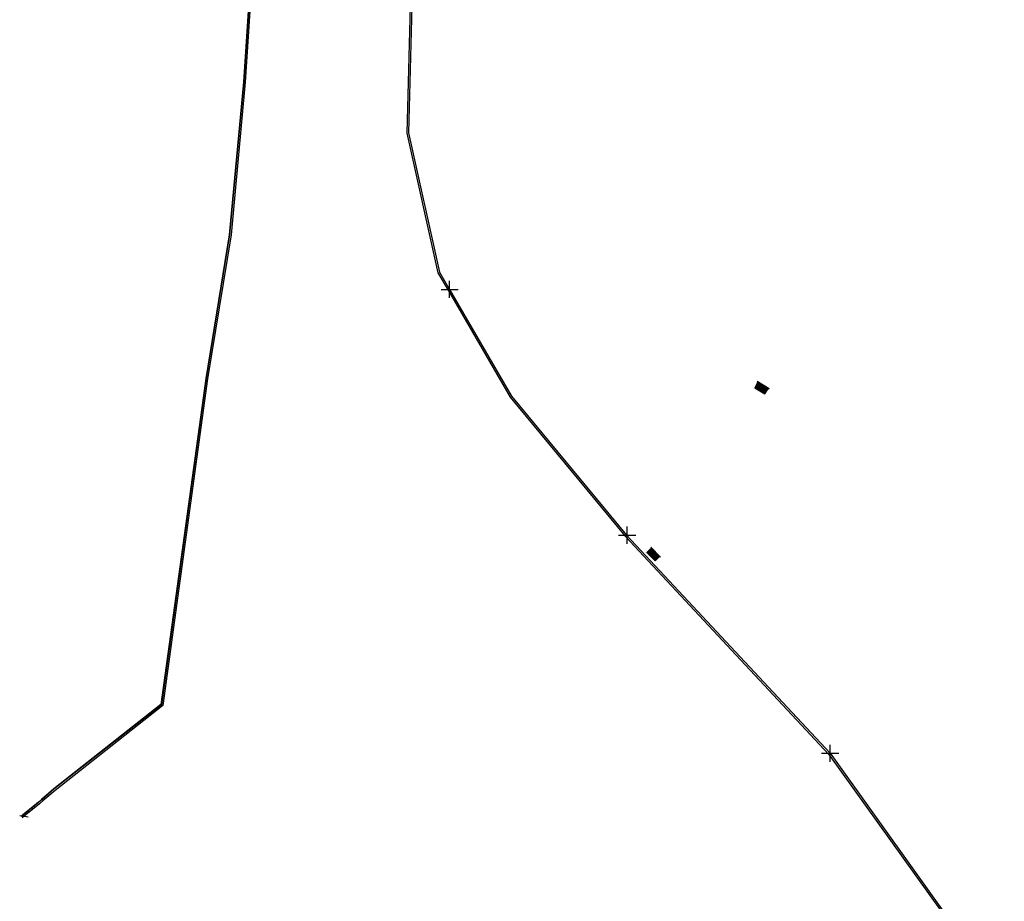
# Model space of a CAD drawing. Header units: metres. Extents: x 119037 to 119173, y 1199824 to 1200250.
# Tile 2 of 4: x 119037 to 119152, y 1200037 to 1200140. Entities that reach past the tile are written whole.
import ezdxf

# ---------------------------------------------------------------- set-up
doc = ezdxf.new("R2010")
doc.units = ezdxf.units.M
doc.header["$PDMODE"] = 2
doc.header["$PDSIZE"] = 1
for name, color, linetype in [('3D_EL-skap', 253, 'Continuous'), ('3D_Trekkekum_TK2', 253, 'Continuous'), ('S_skap_automasjon', 10, 'Continuous'), ('S_Stålfundament', 10, 'Continuous'), ('S_Trekkekum_TK2', 10, 'Continuous'), ('S_Trekkerør 110mm', 7, 'Continuous'), ('S_Trekkerør 40mm', 7, 'Continuous')]:
    doc.layers.add(name, color=color, linetype=linetype)
doc.layers.add('3D_Stålfundament', color=7, linetype='Continuous', true_color=0x27352a)

# ---------------------------------------------------------------- blocks, each defined once
blk = doc.blocks.new('43290--2')
at = {"layer": '3D_Trekkekum_TK2'}
for p, q in [((-0.45, 0.81), (-0.45, 0.81, -0.6)), ((0.45, 0.81), (0.45, -0.81))]:
    blk.add_line(p, q, dxfattribs=at)
at = {"layer": '3D_Trekkekum_TK2', "color": 17, "linetype": 'Continuous', "elevation": -0.02}
for points in [[(-0.32, 0), (0.34, 0), (0.34, 0.69), (-0.32, 0.69)], [(-0.32, -0.69), (0.34, -0.69), (0.34, 0), (-0.32, 0)], [(-0.31, 0.01), (0.33, 0.01), (0.33, 0.67), (-0.31, 0.67)], [(-0.31, -0.67), (0.33, -0.67), (0.33, -0.01), (-0.31, -0.01)]]:
    blk.add_lwpolyline(points, close=True, dxfattribs=at)
for points in [[(-0.23, 0.66), (-0.23, 0.63, -0.174393), (-0.26, 0.63, 0.174393), (-0.3, 0.63), (-0.3, 0.66, -0.174393), (-0.26, 0.66, 0.174393)], [(-0.3, 0.62), (-0.3, 0.59, -0.174393), (-0.27, 0.59), (-0.27, 0.62, 0.174393)], [(-0.23, 0.58), (-0.23, 0.56, -0.174393), (-0.26, 0.56, 0.174393), (-0.3, 0.56), (-0.3, 0.58, -0.174393), (-0.26, 0.58, 0.174393)], [(-0.3, 0.55), (-0.3, 0.52, -0.174393), (-0.27, 0.52), (-0.27, 0.55, 0.174393)], [(-0.23, 0.51), (-0.23, 0.48, -0.174393), (-0.26, 0.48, 0.174393), (-0.3, 0.48), (-0.3, 0.51, -0.174393), (-0.26, 0.51, 0.174393)], [(-0.3, 0.47), (-0.3, 0.44, -0.174393), (-0.27, 0.44), (-0.27, 0.47, 0.174393)], [(-0.23, 0.43), (-0.23, 0.4, -0.174393), (-0.26, 0.4, 0.174393), (-0.3, 0.4), (-0.3, 0.43, -0.174393), (-0.26, 0.43, 0.174393)], [(-0.3, 0.39), (-0.3, 0.37, -0.174393), (-0.27, 0.37), (-0.27, 0.39, 0.174393)], [(-0.23, 0.36), (-0.23, 0.33, -0.174393), (-0.26, 0.33, 0.174393), (-0.3, 0.33), (-0.3, 0.36, -0.174393), (-0.26, 0.36, 0.174393)], [(-0.3, 0.32), (-0.3, 0.29, -0.174393), (-0.27, 0.29), (-0.27, 0.32, 0.174393)], [(-0.23, 0.28), (-0.23, 0.25, -0.174393), (-0.26, 0.25, 0.174393), (-0.3, 0.25), (-0.3, 0.28, -0.174393), (-0.26, 0.28, 0.174393)], [(-0.3, 0.24), (-0.3, 0.21, -0.174393), (-0.27, 0.21), (-0.27, 0.24, 0.174393)], [(-0.23, 0.2), (-0.23, 0.18, -0.174393), (-0.26, 0.18, 0.174393), (-0.3, 0.18), (-0.3, 0.2, -0.174393), (-0.26, 0.2, 0.174393)], [(-0.3, 0.17), (-0.3, 0.14, -0.174393), (-0.27, 0.14), (-0.27, 0.17, 0.174393)], [(-0.23, 0.13), (-0.23, 0.1, -0.174393), (-0.26, 0.1, 0.174393), (-0.3, 0.1), (-0.3, 0.13, -0.174393), (-0.26, 0.13, 0.174393)], [(-0.3, 0.09), (-0.3, 0.06, -0.174393), (-0.27, 0.06), (-0.27, 0.09, 0.174393)], [(-0.23, 0.05), (-0.23, 0.02, -0.174393), (-0.26, 0.02, 0.174393), (-0.3, 0.02), (-0.3, 0.05, -0.174393), (-0.26, 0.05, 0.174393)], [(-0.19, 0.59), (-0.19, 0.62, 0.174393), (-0.22, 0.62, -0.174393), (-0.26, 0.62), (-0.26, 0.59, 0.174393), (-0.22, 0.59, -0.174393)], [(-0.19, 0.52), (-0.19, 0.55, 0.174393), (-0.22, 0.55, -0.174393), (-0.26, 0.55), (-0.26, 0.52, 0.174393), (-0.22, 0.52, -0.174393)], [(-0.19, 0.44), (-0.19, 0.47, 0.174393), (-0.22, 0.47, -0.174393), (-0.26, 0.47), (-0.26, 0.44, 0.174393), (-0.22, 0.44, -0.174393)], [(-0.19, 0.37), (-0.19, 0.39, 0.174393), (-0.22, 0.39, -0.174393), (-0.26, 0.39), (-0.26, 0.37, 0.174393), (-0.22, 0.37, -0.174393)], [(-0.19, 0.29), (-0.19, 0.32, 0.174393), (-0.22, 0.32, -0.174393), (-0.26, 0.32), (-0.26, 0.29, 0.174393), (-0.22, 0.29, -0.174393)], [(-0.19, 0.21), (-0.19, 0.24, 0.174393), (-0.22, 0.24, -0.174393), (-0.26, 0.24), (-0.26, 0.21, 0.174393), (-0.22, 0.21, -0.174393)], [(-0.19, 0.14), (-0.19, 0.17, 0.174393), (-0.22, 0.17, -0.174393), (-0.26, 0.17), (-0.26, 0.14, 0.174393), (-0.22, 0.14, -0.174393)], [(-0.19, 0.06), (-0.19, 0.09, 0.174393), (-0.22, 0.09, -0.174393), (-0.26, 0.09), (-0.26, 0.06, 0.174393), (-0.22, 0.06, -0.174393)], [(-0.15, 0.66), (-0.15, 0.63, -0.174393), (-0.18, 0.63, 0.174393), (-0.22, 0.63), (-0.22, 0.66, -0.174393), (-0.18, 0.66, 0.174393)], [(-0.15, 0.58), (-0.15, 0.56, -0.174393), (-0.18, 0.56, 0.174393), (-0.22, 0.56), (-0.22, 0.58, -0.174393), (-0.18, 0.58, 0.174393)], [(-0.15, 0.51), (-0.15, 0.48, -0.174393), (-0.18, 0.48, 0.174393), (-0.22, 0.48), (-0.22, 0.51, -0.174393), (-0.18, 0.51, 0.174393)], [(-0.15, 0.43), (-0.15, 0.4, -0.174393), (-0.18, 0.4, 0.174393), (-0.22, 0.4), (-0.22, 0.43, -0.174393), (-0.18, 0.43, 0.174393)], [(-0.15, 0.36), (-0.15, 0.33, -0.174393), (-0.18, 0.33, 0.174393), (-0.22, 0.33), (-0.22, 0.36, -0.174393), (-0.18, 0.36, 0.174393)], [(-0.15, 0.28), (-0.15, 0.25, -0.174393), (-0.18, 0.25, 0.174393), (-0.22, 0.25), (-0.22, 0.28, -0.174393), (-0.18, 0.28, 0.174393)], [(-0.15, 0.2), (-0.15, 0.18, -0.174393), (-0.18, 0.18, 0.174393), (-0.22, 0.18), (-0.22, 0.2, -0.174393), (-0.18, 0.2, 0.174393)], [(-0.15, 0.13), (-0.15, 0.1, -0.174393), (-0.18, 0.1, 0.174393), (-0.22, 0.1), (-0.22, 0.13, -0.174393), (-0.18, 0.13, 0.174393)], [(-0.15, 0.05), (-0.15, 0.02, -0.174393), (-0.18, 0.02, 0.174393), (-0.22, 0.02), (-0.22, 0.05, -0.174393), (-0.18, 0.05, 0.174393)], [(-0.11, 0.59), (-0.11, 0.62, 0.174393), (-0.15, 0.62, -0.174393), (-0.18, 0.62), (-0.18, 0.59, 0.174393), (-0.15, 0.59, -0.174393)], [(-0.11, 0.52), (-0.11, 0.55, 0.174393), (-0.15, 0.55, -0.174393), (-0.18, 0.55), (-0.18, 0.52, 0.174393), (-0.15, 0.52, -0.174393)], [(-0.11, 0.44), (-0.11, 0.47, 0.174393), (-0.15, 0.47, -0.174393), (-0.18, 0.47), (-0.18, 0.44, 0.174393), (-0.15, 0.44, -0.174393)], [(-0.11, 0.37), (-0.11, 0.39, 0.174393), (-0.15, 0.39, -0.174393), (-0.18, 0.39), (-0.18, 0.37, 0.174393), (-0.15, 0.37, -0.174393)], [(-0.11, 0.29), (-0.11, 0.32, 0.174393), (-0.15, 0.32, -0.174393), (-0.18, 0.32), (-0.18, 0.29, 0.174393), (-0.15, 0.29, -0.174393)], [(-0.11, 0.21), (-0.11, 0.24, 0.174393), (-0.15, 0.24, -0.174393), (-0.18, 0.24), (-0.18, 0.21, 0.174393), (-0.15, 0.21, -0.174393)], [(-0.11, 0.14), (-0.11, 0.17, 0.174393), (-0.15, 0.17, -0.174393), (-0.18, 0.17), (-0.18, 0.14, 0.174393), (-0.15, 0.14, -0.174393)], [(-0.11, 0.06), (-0.11, 0.09, 0.174393), (-0.15, 0.09, -0.174393), (-0.18, 0.09), (-0.18, 0.06, 0.174393), (-0.15, 0.06, -0.174393)], [(-0.07, 0.66), (-0.07, 0.63, -0.174393), (-0.11, 0.63, 0.174393), (-0.14, 0.63), (-0.14, 0.66, -0.174393), (-0.11, 0.66, 0.174393)], [(-0.07, 0.58), (-0.07, 0.56, -0.174393), (-0.11, 0.56, 0.174393), (-0.14, 0.56), (-0.14, 0.58, -0.174393), (-0.11, 0.58, 0.174393)], [(-0.07, 0.51), (-0.07, 0.48, -0.174393), (-0.11, 0.48, 0.174393), (-0.14, 0.48), (-0.14, 0.51, -0.174393), (-0.11, 0.51, 0.174393)], [(-0.07, 0.43), (-0.07, 0.4, -0.174393), (-0.11, 0.4, 0.174393), (-0.14, 0.4), (-0.14, 0.43, -0.174393), (-0.11, 0.43, 0.174393)], [(-0.07, 0.36), (-0.07, 0.33, -0.174393), (-0.11, 0.33, 0.174393), (-0.14, 0.33), (-0.14, 0.36, -0.174393), (-0.11, 0.36, 0.174393)], [(-0.07, 0.28), (-0.07, 0.25, -0.174393), (-0.11, 0.25, 0.174393), (-0.14, 0.25), (-0.14, 0.28, -0.174393), (-0.11, 0.28, 0.174393)], [(-0.07, 0.2), (-0.07, 0.18, -0.174393), (-0.11, 0.18, 0.174393), (-0.14, 0.18), (-0.14, 0.2, -0.174393), (-0.11, 0.2, 0.174393)], [(-0.07, 0.13), (-0.07, 0.1, -0.174393), (-0.11, 0.1, 0.174393), (-0.14, 0.1), (-0.14, 0.13, -0.174393), (-0.11, 0.13, 0.174393)], [(-0.07, 0.05), (-0.07, 0.02, -0.174393), (-0.11, 0.02, 0.174393), (-0.14, 0.02), (-0.14, 0.05, -0.174393), (-0.11, 0.05, 0.174393)], [(-0.03, 0.59), (-0.03, 0.62, 0.174393), (-0.07, 0.62, -0.174393), (-0.1, 0.62), (-0.1, 0.59, 0.174393), (-0.07, 0.59, -0.174393)], [(-0.03, 0.52), (-0.03, 0.55, 0.174393), (-0.07, 0.55, -0.174393), (-0.1, 0.55), (-0.1, 0.52, 0.174393), (-0.07, 0.52, -0.174393)], [(-0.03, 0.44), (-0.03, 0.47, 0.174393), (-0.07, 0.47, -0.174393), (-0.1, 0.47), (-0.1, 0.44, 0.174393), (-0.07, 0.44, -0.174393)], [(-0.03, 0.37), (-0.03, 0.39, 0.174393), (-0.07, 0.39, -0.174393), (-0.1, 0.39), (-0.1, 0.37, 0.174393), (-0.07, 0.37, -0.174393)], [(-0.03, 0.29), (-0.03, 0.32, 0.174393), (-0.07, 0.32, -0.174393), (-0.1, 0.32), (-0.1, 0.29, 0.174393), (-0.07, 0.29, -0.174393)], [(-0.03, 0.21), (-0.03, 0.24, 0.174393), (-0.07, 0.24, -0.174393), (-0.1, 0.24), (-0.1, 0.21, 0.174393), (-0.07, 0.21, -0.174393)], [(-0.03, 0.14), (-0.03, 0.17, 0.174393), (-0.07, 0.17, -0.174393), (-0.1, 0.17), (-0.1, 0.14, 0.174393), (-0.07, 0.14, -0.174393)], [(-0.03, 0.06), (-0.03, 0.09, 0.174393), (-0.07, 0.09, -0.174393), (-0.1, 0.09), (-0.1, 0.06, 0.174393), (-0.07, 0.06, -0.174393)], [(0.01, 0.66), (0.01, 0.63, -0.174393), (-0.03, 0.63, 0.174393), (-0.06, 0.63), (-0.06, 0.66, -0.174393), (-0.03, 0.66, 0.174393)], [(0.01, 0.58), (0.01, 0.56, -0.174393), (-0.03, 0.56, 0.174393), (-0.06, 0.56), (-0.06, 0.58, -0.174393), (-0.03, 0.58, 0.174393)], [(0.01, 0.51), (0.01, 0.48, -0.174393), (-0.03, 0.48, 0.174393), (-0.06, 0.48), (-0.06, 0.51, -0.174393), (-0.03, 0.51, 0.174393)], [(0.01, 0.43), (0.01, 0.4, -0.174393), (-0.03, 0.4, 0.174393), (-0.06, 0.4), (-0.06, 0.43, -0.174393), (-0.03, 0.43, 0.174393)], [(0.01, 0.36), (0.01, 0.33, -0.174393), (-0.03, 0.33, 0.174393), (-0.06, 0.33), (-0.06, 0.36, -0.174393), (-0.03, 0.36, 0.174393)], [(0.01, 0.28), (0.01, 0.25, -0.174393), (-0.03, 0.25, 0.174393), (-0.06, 0.25), (-0.06, 0.28, -0.174393), (-0.03, 0.28, 0.174393)], [(0.01, 0.2), (0.01, 0.18, -0.174393), (-0.03, 0.18, 0.174393), (-0.06, 0.18), (-0.06, 0.2, -0.174393), (-0.03, 0.2, 0.174393)], [(0.01, 0.13), (0.01, 0.1, -0.174393), (-0.03, 0.1, 0.174393), (-0.06, 0.1), (-0.06, 0.13, -0.174393), (-0.03, 0.13, 0.174393)], [(0.01, 0.05), (0.01, 0.02, -0.174393), (-0.03, 0.02, 0.174393), (-0.06, 0.02), (-0.06, 0.05, -0.174393), (-0.03, 0.05, 0.174393)], [(0.04, 0.59), (0.04, 0.62, 0.174393), (0.01, 0.62, -0.174393), (-0.03, 0.62), (-0.03, 0.59, 0.174393), (0.01, 0.59, -0.174393)], [(0.04, 0.52), (0.04, 0.55, 0.174393), (0.01, 0.55, -0.174393), (-0.03, 0.55), (-0.03, 0.52, 0.174393), (0.01, 0.52, -0.174393)], [(0.04, 0.44), (0.04, 0.47, 0.174393), (0.01, 0.47, -0.174393), (-0.03, 0.47), (-0.03, 0.44, 0.174393), (0.01, 0.44, -0.174393)], [(0.04, 0.37), (0.04, 0.39, 0.174393), (0.01, 0.39, -0.174393), (-0.03, 0.39), (-0.03, 0.37, 0.174393), (0.01, 0.37, -0.174393)], [(0.04, 0.29), (0.04, 0.32, 0.174393), (0.01, 0.32, -0.174393), (-0.03, 0.32), (-0.03, 0.29, 0.174393), (0.01, 0.29, -0.174393)], [(0.04, 0.21), (0.04, 0.24, 0.174393), (0.01, 0.24, -0.174393), (-0.03, 0.24), (-0.03, 0.21, 0.174393), (0.01, 0.21, -0.174393)], [(0.04, 0.14), (0.04, 0.17, 0.174393), (0.01, 0.17, -0.174393), (-0.03, 0.17), (-0.03, 0.14, 0.174393), (0.01, 0.14, -0.174393)], [(0.04, 0.06), (0.04, 0.09, 0.174393), (0.01, 0.09, -0.174393), (-0.03, 0.09), (-0.03, 0.06, 0.174393), (0.01, 0.06, -0.174393)], [(0.08, 0.66), (0.08, 0.63, -0.174393), (0.05, 0.63, 0.174393), (0.01, 0.63), (0.01, 0.66, -0.174393), (0.05, 0.66, 0.174393)], [(0.08, 0.58), (0.08, 0.56, -0.174393), (0.05, 0.56, 0.174393), (0.01, 0.56), (0.01, 0.58, -0.174393), (0.05, 0.58, 0.174393)], [(0.08, 0.51), (0.08, 0.48, -0.174393), (0.05, 0.48, 0.174393), (0.01, 0.48), (0.01, 0.51, -0.174393), (0.05, 0.51, 0.174393)], [(0.08, 0.43), (0.08, 0.4, -0.174393), (0.05, 0.4, 0.174393), (0.01, 0.4), (0.01, 0.43, -0.174393), (0.05, 0.43, 0.174393)], [(0.08, 0.36), (0.08, 0.33, -0.174393), (0.05, 0.33, 0.174393), (0.01, 0.33), (0.01, 0.36, -0.174393), (0.05, 0.36, 0.174393)], [(0.08, 0.28), (0.08, 0.25, -0.174393), (0.05, 0.25, 0.174393), (0.01, 0.25), (0.01, 0.28, -0.174393), (0.05, 0.28, 0.174393)], [(0.08, 0.2), (0.08, 0.18, -0.174393), (0.05, 0.18, 0.174393), (0.01, 0.18), (0.01, 0.2, -0.174393), (0.05, 0.2, 0.174393)], [(0.08, 0.13), (0.08, 0.1, -0.174393), (0.05, 0.1, 0.174393), (0.01, 0.1), (0.01, 0.13, -0.174393), (0.05, 0.13, 0.174393)], [(0.08, 0.05), (0.08, 0.02, -0.174393), (0.05, 0.02, 0.174393), (0.01, 0.02), (0.01, 0.05, -0.174393), (0.05, 0.05, 0.174393)], [(0.12, 0.59), (0.12, 0.62, 0.174393), (0.09, 0.62, -0.174393), (0.05, 0.62), (0.05, 0.59, 0.174393), (0.09, 0.59, -0.174393)], [(0.12, 0.52), (0.12, 0.55, 0.174393), (0.09, 0.55, -0.174393), (0.05, 0.55), (0.05, 0.52, 0.174393), (0.09, 0.52, -0.174393)], [(0.12, 0.44), (0.12, 0.47, 0.174393), (0.09, 0.47, -0.174393), (0.05, 0.47), (0.05, 0.44, 0.174393), (0.09, 0.44, -0.174393)], [(0.12, 0.37), (0.12, 0.39, 0.174393), (0.09, 0.39, -0.174393), (0.05, 0.39), (0.05, 0.37, 0.174393), (0.09, 0.37, -0.174393)], [(0.12, 0.29), (0.12, 0.32, 0.174393), (0.09, 0.32, -0.174393), (0.05, 0.32), (0.05, 0.29, 0.174393), (0.09, 0.29, -0.174393)], [(0.12, 0.21), (0.12, 0.24, 0.174393), (0.09, 0.24, -0.174393), (0.05, 0.24), (0.05, 0.21, 0.174393), (0.09, 0.21, -0.174393)], [(0.12, 0.14), (0.12, 0.17, 0.174393), (0.09, 0.17, -0.174393), (0.05, 0.17), (0.05, 0.14, 0.174393), (0.09, 0.14, -0.174393)], [(0.12, 0.06), (0.12, 0.09, 0.174393), (0.09, 0.09, -0.174393), (0.05, 0.09), (0.05, 0.06, 0.174393), (0.09, 0.06, -0.174393)], [(0.16, 0.66), (0.16, 0.63, -0.174393), (0.13, 0.63, 0.174393), (0.09, 0.63), (0.09, 0.66, -0.174393), (0.13, 0.66, 0.174393)], [(0.16, 0.58), (0.16, 0.56, -0.174393), (0.13, 0.56, 0.174393), (0.09, 0.56), (0.09, 0.58, -0.174393), (0.13, 0.58, 0.174393)], [(0.16, 0.51), (0.16, 0.48, -0.174393), (0.13, 0.48, 0.174393), (0.09, 0.48), (0.09, 0.51, -0.174393), (0.13, 0.51, 0.174393)], [(0.16, 0.43), (0.16, 0.4, -0.174393), (0.13, 0.4, 0.174393), (0.09, 0.4), (0.09, 0.43, -0.174393), (0.13, 0.43, 0.174393)], [(0.16, 0.36), (0.16, 0.33, -0.174393), (0.13, 0.33, 0.174393), (0.09, 0.33), (0.09, 0.36, -0.174393), (0.13, 0.36, 0.174393)], [(0.16, 0.28), (0.16, 0.25, -0.174393), (0.13, 0.25, 0.174393), (0.09, 0.25), (0.09, 0.28, -0.174393), (0.13, 0.28, 0.174393)], [(0.16, 0.2), (0.16, 0.18, -0.174393), (0.13, 0.18, 0.174393), (0.09, 0.18), (0.09, 0.2, -0.174393), (0.13, 0.2, 0.174393)], [(0.16, 0.13), (0.16, 0.1, -0.174393), (0.13, 0.1, 0.174393), (0.09, 0.1), (0.09, 0.13, -0.174393), (0.13, 0.13, 0.174393)], [(0.16, 0.05), (0.16, 0.02, -0.174393), (0.13, 0.02, 0.174393), (0.09, 0.02), (0.09, 0.05, -0.174393), (0.13, 0.05, 0.174393)], [(0.2, 0.59), (0.2, 0.62, 0.174393), (0.17, 0.62, -0.174393), (0.13, 0.62), (0.13, 0.59, 0.174393), (0.17, 0.59, -0.174393)], [(0.2, 0.52), (0.2, 0.55, 0.174393), (0.17, 0.55, -0.174393), (0.13, 0.55), (0.13, 0.52, 0.174393), (0.17, 0.52, -0.174393)], [(0.2, 0.44), (0.2, 0.47, 0.174393), (0.17, 0.47, -0.174393), (0.13, 0.47), (0.13, 0.44, 0.174393), (0.17, 0.44, -0.174393)], [(0.2, 0.37), (0.2, 0.39, 0.174393), (0.17, 0.39, -0.174393), (0.13, 0.39), (0.13, 0.37, 0.174393), (0.17, 0.37, -0.174393)], [(0.2, 0.29), (0.2, 0.32, 0.174393), (0.17, 0.32, -0.174393), (0.13, 0.32), (0.13, 0.29, 0.174393), (0.17, 0.29, -0.174393)], [(0.2, 0.21), (0.2, 0.24, 0.174393), (0.17, 0.24, -0.174393), (0.13, 0.24), (0.13, 0.21, 0.174393), (0.17, 0.21, -0.174393)], [(0.2, 0.14), (0.2, 0.17, 0.174393), (0.17, 0.17, -0.174393), (0.13, 0.17), (0.13, 0.14, 0.174393), (0.17, 0.14, -0.174393)], [(0.2, 0.06), (0.2, 0.09, 0.174393), (0.17, 0.09, -0.174393), (0.13, 0.09), (0.13, 0.06, 0.174393), (0.17, 0.06, -0.174393)], [(0.24, 0.66), (0.24, 0.63, -0.174393), (0.21, 0.63, 0.174393), (0.17, 0.63), (0.17, 0.66, -0.174393), (0.21, 0.66, 0.174393)], [(0.24, 0.58), (0.24, 0.56, -0.174393), (0.21, 0.56, 0.174393), (0.17, 0.56), (0.17, 0.58, -0.174393), (0.21, 0.58, 0.174393)], [(0.24, 0.51), (0.24, 0.48, -0.174393), (0.21, 0.48, 0.174393), (0.17, 0.48), (0.17, 0.51, -0.174393), (0.21, 0.51, 0.174393)], [(0.24, 0.43), (0.24, 0.4, -0.174393), (0.21, 0.4, 0.174393), (0.17, 0.4), (0.17, 0.43, -0.174393), (0.21, 0.43, 0.174393)], [(0.24, 0.36), (0.24, 0.33, -0.174393), (0.21, 0.33, 0.174393), (0.17, 0.33), (0.17, 0.36, -0.174393), (0.21, 0.36, 0.174393)], [(0.24, 0.28), (0.24, 0.25, -0.174393), (0.21, 0.25, 0.174393), (0.17, 0.25), (0.17, 0.28, -0.174393), (0.21, 0.28, 0.174393)], [(0.24, 0.2), (0.24, 0.18, -0.174393), (0.21, 0.18, 0.174393), (0.17, 0.18), (0.17, 0.2, -0.174393), (0.21, 0.2, 0.174393)], [(0.24, 0.13), (0.24, 0.1, -0.174393), (0.21, 0.1, 0.174393), (0.17, 0.1), (0.17, 0.13, -0.174393), (0.21, 0.13, 0.174393)], [(0.24, 0.05), (0.24, 0.02, -0.174393), (0.21, 0.02, 0.174393), (0.17, 0.02), (0.17, 0.05, -0.174393), (0.21, 0.05, 0.174393)], [(0.28, 0.59), (0.28, 0.62, 0.174393), (0.24, 0.62, -0.174393), (0.21, 0.62), (0.21, 0.59, 0.174393), (0.24, 0.59, -0.174393)], [(0.28, 0.52), (0.28, 0.55, 0.174393), (0.24, 0.55, -0.174393), (0.21, 0.55), (0.21, 0.52, 0.174393), (0.24, 0.52, -0.174393)], [(0.28, 0.44), (0.28, 0.47, 0.174393), (0.24, 0.47, -0.174393), (0.21, 0.47), (0.21, 0.44, 0.174393), (0.24, 0.44, -0.174393)], [(0.28, 0.37), (0.28, 0.39, 0.174393), (0.24, 0.39, -0.174393), (0.21, 0.39), (0.21, 0.37, 0.174393), (0.24, 0.37, -0.174393)], [(0.28, 0.29), (0.28, 0.32, 0.174393), (0.24, 0.32, -0.174393), (0.21, 0.32), (0.21, 0.29, 0.174393), (0.24, 0.29, -0.174393)], [(0.28, 0.21), (0.28, 0.24, 0.174393), (0.24, 0.24, -0.174393), (0.21, 0.24), (0.21, 0.21, 0.174393), (0.24, 0.21, -0.174393)], [(0.28, 0.14), (0.28, 0.17, 0.174393), (0.24, 0.17, -0.174393), (0.21, 0.17), (0.21, 0.14, 0.174393), (0.24, 0.14, -0.174393)], [(0.28, 0.06), (0.28, 0.09, 0.174393), (0.24, 0.09, -0.174393), (0.21, 0.09), (0.21, 0.06, 0.174393), (0.24, 0.06, -0.174393)], [(0.32, 0.66), (0.32, 0.63, -0.174393), (0.28, 0.63, 0.174393), (0.25, 0.63), (0.25, 0.66, -0.174393), (0.28, 0.66, 0.174393)], [(0.32, 0.58), (0.32, 0.56, -0.174393), (0.28, 0.56, 0.174393), (0.25, 0.56), (0.25, 0.58, -0.174393), (0.28, 0.58, 0.174393)], [(0.32, 0.51), (0.32, 0.48, -0.174393), (0.28, 0.48, 0.174393), (0.25, 0.48), (0.25, 0.51, -0.174393), (0.28, 0.51, 0.174393)], [(0.32, 0.43), (0.32, 0.4, -0.174393), (0.28, 0.4, 0.174393), (0.25, 0.4), (0.25, 0.43, -0.174393), (0.28, 0.43, 0.174393)], [(0.32, 0.36), (0.32, 0.33, -0.174393), (0.28, 0.33, 0.174393), (0.25, 0.33), (0.25, 0.36, -0.174393), (0.28, 0.36, 0.174393)], [(0.32, 0.28), (0.32, 0.25, -0.174393), (0.28, 0.25, 0.174393), (0.25, 0.25), (0.25, 0.28, -0.174393), (0.28, 0.28, 0.174393)], [(0.32, 0.2), (0.32, 0.18, -0.174393), (0.28, 0.18, 0.174393), (0.25, 0.18), (0.25, 0.2, -0.174393), (0.28, 0.2, 0.174393)], [(0.32, 0.13), (0.32, 0.1, -0.174393), (0.28, 0.1, 0.174393), (0.25, 0.1), (0.25, 0.13, -0.174393), (0.28, 0.13, 0.174393)], [(0.32, 0.05), (0.32, 0.02, -0.174393), (0.28, 0.02, 0.174393), (0.25, 0.02), (0.25, 0.05, -0.174393), (0.28, 0.05, 0.174393)], [(0.29, 0.62), (0.29, 0.59, 0.174393), (0.32, 0.59), (0.32, 0.62, -0.174393)], [(0.29, 0.55), (0.29, 0.52, 0.174393), (0.32, 0.52), (0.32, 0.55, -0.174393)], [(0.29, 0.47), (0.29, 0.44, 0.174393), (0.32, 0.44), (0.32, 0.47, -0.174393)], [(0.29, 0.39), (0.29, 0.37, 0.174393), (0.32, 0.37), (0.32, 0.39, -0.174393)], [(0.29, 0.32), (0.29, 0.29, 0.174393), (0.32, 0.29), (0.32, 0.32, -0.174393)], [(0.29, 0.24), (0.29, 0.21, 0.174393), (0.32, 0.21), (0.32, 0.24, -0.174393)], [(0.29, 0.17), (0.29, 0.14, 0.174393), (0.32, 0.14), (0.32, 0.17, -0.174393)], [(0.29, 0.09), (0.29, 0.06, 0.174393), (0.32, 0.06), (0.32, 0.09, -0.174393)], [(-0.23, -0.03), (-0.23, -0.05, -0.174393), (-0.26, -0.05, 0.174393), (-0.3, -0.05), (-0.3, -0.03, -0.174393), (-0.26, -0.03, 0.174393)], [(-0.3, -0.06), (-0.3, -0.09, -0.174393), (-0.27, -0.09), (-0.27, -0.06, 0.174393)], [(-0.23, -0.1), (-0.23, -0.13, -0.174393), (-0.26, -0.13, 0.174393), (-0.3, -0.13), (-0.3, -0.1, -0.174393), (-0.26, -0.1, 0.174393)], [(-0.3, -0.14), (-0.3, -0.17, -0.174393), (-0.27, -0.17), (-0.27, -0.14, 0.174393)], [(-0.23, -0.18), (-0.23, -0.21, -0.174393), (-0.26, -0.21, 0.174393), (-0.3, -0.21), (-0.3, -0.18, -0.174393), (-0.26, -0.18, 0.174393)], [(-0.3, -0.22), (-0.3, -0.24, -0.174393), (-0.27, -0.24), (-0.27, -0.22, 0.174393)], [(-0.23, -0.25), (-0.23, -0.28, -0.174393), (-0.26, -0.28, 0.174393), (-0.3, -0.28), (-0.3, -0.25, -0.174393), (-0.26, -0.25, 0.174393)], [(-0.3, -0.29), (-0.3, -0.32, -0.174393), (-0.27, -0.32), (-0.27, -0.29, 0.174393)], [(-0.23, -0.33), (-0.23, -0.36, -0.174393), (-0.26, -0.36, 0.174393), (-0.3, -0.36), (-0.3, -0.33, -0.174393), (-0.26, -0.33, 0.174393)], [(-0.3, -0.37), (-0.3, -0.4, -0.174393), (-0.27, -0.4), (-0.27, -0.37, 0.174393)], [(-0.23, -0.41), (-0.23, -0.43, -0.174393), (-0.26, -0.43, 0.174393), (-0.3, -0.43), (-0.3, -0.41, -0.174393), (-0.26, -0.41, 0.174393)], [(-0.3, -0.44), (-0.3, -0.47, -0.174393), (-0.27, -0.47), (-0.27, -0.44, 0.174393)], [(-0.23, -0.48), (-0.23, -0.51, -0.174393), (-0.26, -0.51, 0.174393), (-0.3, -0.51), (-0.3, -0.48, -0.174393), (-0.26, -0.48, 0.174393)], [(-0.3, -0.52), (-0.3, -0.55, -0.174393), (-0.27, -0.55), (-0.27, -0.52, 0.174393)], [(-0.23, -0.56), (-0.23, -0.59, -0.174393), (-0.26, -0.59, 0.174393), (-0.3, -0.59), (-0.3, -0.56, -0.174393), (-0.26, -0.56, 0.174393)], [(-0.3, -0.6), (-0.3, -0.62, -0.174393), (-0.27, -0.62), (-0.27, -0.6, 0.174393)], [(-0.23, -0.63), (-0.23, -0.66, -0.174393), (-0.26, -0.66, 0.174393), (-0.3, -0.66), (-0.3, -0.63, -0.174393), (-0.26, -0.63, 0.174393)], [(-0.19, -0.09), (-0.19, -0.06, 0.174393), (-0.22, -0.06, -0.174393), (-0.26, -0.06), (-0.26, -0.09, 0.174393), (-0.22, -0.09, -0.174393)], [(-0.19, -0.17), (-0.19, -0.14, 0.174393), (-0.22, -0.14, -0.174393), (-0.26, -0.14), (-0.26, -0.17, 0.174393), (-0.22, -0.17, -0.174393)], [(-0.19, -0.24), (-0.19, -0.22, 0.174393), (-0.22, -0.22, -0.174393), (-0.26, -0.22), (-0.26, -0.24, 0.174393), (-0.22, -0.24, -0.174393)], [(-0.19, -0.32), (-0.19, -0.29, 0.174393), (-0.22, -0.29, -0.174393), (-0.26, -0.29), (-0.26, -0.32, 0.174393), (-0.22, -0.32, -0.174393)], [(-0.19, -0.4), (-0.19, -0.37, 0.174393), (-0.22, -0.37, -0.174393), (-0.26, -0.37), (-0.26, -0.4, 0.174393), (-0.22, -0.4, -0.174393)], [(-0.19, -0.47), (-0.19, -0.44, 0.174393), (-0.22, -0.44, -0.174393), (-0.26, -0.44), (-0.26, -0.47, 0.174393), (-0.22, -0.47, -0.174393)], [(-0.19, -0.55), (-0.19, -0.52, 0.174393), (-0.22, -0.52, -0.174393), (-0.26, -0.52), (-0.26, -0.55, 0.174393), (-0.22, -0.55, -0.174393)], [(-0.19, -0.62), (-0.19, -0.6, 0.174393), (-0.22, -0.6, -0.174393), (-0.26, -0.6), (-0.26, -0.62, 0.174393), (-0.22, -0.62, -0.174393)], [(-0.15, -0.03), (-0.15, -0.05, -0.174393), (-0.18, -0.05, 0.174393), (-0.22, -0.05), (-0.22, -0.03, -0.174393), (-0.18, -0.03, 0.174393)], [(-0.15, -0.1), (-0.15, -0.13, -0.174393), (-0.18, -0.13, 0.174393), (-0.22, -0.13), (-0.22, -0.1, -0.174393), (-0.18, -0.1, 0.174393)], [(-0.15, -0.18), (-0.15, -0.21, -0.174393), (-0.18, -0.21, 0.174393), (-0.22, -0.21), (-0.22, -0.18, -0.174393), (-0.18, -0.18, 0.174393)], [(-0.15, -0.25), (-0.15, -0.28, -0.174393), (-0.18, -0.28, 0.174393), (-0.22, -0.28), (-0.22, -0.25, -0.174393), (-0.18, -0.25, 0.174393)], [(-0.15, -0.33), (-0.15, -0.36, -0.174393), (-0.18, -0.36, 0.174393), (-0.22, -0.36), (-0.22, -0.33, -0.174393), (-0.18, -0.33, 0.174393)], [(-0.15, -0.41), (-0.15, -0.43, -0.174393), (-0.18, -0.43, 0.174393), (-0.22, -0.43), (-0.22, -0.41, -0.174393), (-0.18, -0.41, 0.174393)], [(-0.15, -0.48), (-0.15, -0.51, -0.174393), (-0.18, -0.51, 0.174393), (-0.22, -0.51), (-0.22, -0.48, -0.174393), (-0.18, -0.48, 0.174393)], [(-0.15, -0.56), (-0.15, -0.59, -0.174393), (-0.18, -0.59, 0.174393), (-0.22, -0.59), (-0.22, -0.56, -0.174393), (-0.18, -0.56, 0.174393)], [(-0.15, -0.63), (-0.15, -0.66, -0.174393), (-0.18, -0.66, 0.174393), (-0.22, -0.66), (-0.22, -0.63, -0.174393), (-0.18, -0.63, 0.174393)], [(-0.11, -0.09), (-0.11, -0.06, 0.174393), (-0.15, -0.06, -0.174393), (-0.18, -0.06), (-0.18, -0.09, 0.174393), (-0.15, -0.09, -0.174393)], [(-0.11, -0.17), (-0.11, -0.14, 0.174393), (-0.15, -0.14, -0.174393), (-0.18, -0.14), (-0.18, -0.17, 0.174393), (-0.15, -0.17, -0.174393)], [(-0.11, -0.24), (-0.11, -0.22, 0.174393), (-0.15, -0.22, -0.174393), (-0.18, -0.22), (-0.18, -0.24, 0.174393), (-0.15, -0.24, -0.174393)], [(-0.11, -0.32), (-0.11, -0.29, 0.174393), (-0.15, -0.29, -0.174393), (-0.18, -0.29), (-0.18, -0.32, 0.174393), (-0.15, -0.32, -0.174393)], [(-0.11, -0.4), (-0.11, -0.37, 0.174393), (-0.15, -0.37, -0.174393), (-0.18, -0.37), (-0.18, -0.4, 0.174393), (-0.15, -0.4, -0.174393)], [(-0.11, -0.47), (-0.11, -0.44, 0.174393), (-0.15, -0.44, -0.174393), (-0.18, -0.44), (-0.18, -0.47, 0.174393), (-0.15, -0.47, -0.174393)], [(-0.11, -0.55), (-0.11, -0.52, 0.174393), (-0.15, -0.52, -0.174393), (-0.18, -0.52), (-0.18, -0.55, 0.174393), (-0.15, -0.55, -0.174393)], [(-0.11, -0.62), (-0.11, -0.6, 0.174393), (-0.15, -0.6, -0.174393), (-0.18, -0.6), (-0.18, -0.62, 0.174393), (-0.15, -0.62, -0.174393)], [(-0.07, -0.03), (-0.07, -0.05, -0.174393), (-0.11, -0.05, 0.174393), (-0.14, -0.05), (-0.14, -0.03, -0.174393), (-0.11, -0.03, 0.174393)], [(-0.07, -0.1), (-0.07, -0.13, -0.174393), (-0.11, -0.13, 0.174393), (-0.14, -0.13), (-0.14, -0.1, -0.174393), (-0.11, -0.1, 0.174393)], [(-0.07, -0.18), (-0.07, -0.21, -0.174393), (-0.11, -0.21, 0.174393), (-0.14, -0.21), (-0.14, -0.18, -0.174393), (-0.11, -0.18, 0.174393)], [(-0.07, -0.25), (-0.07, -0.28, -0.174393), (-0.11, -0.28, 0.174393), (-0.14, -0.28), (-0.14, -0.25, -0.174393), (-0.11, -0.25, 0.174393)], [(-0.07, -0.33), (-0.07, -0.36, -0.174393), (-0.11, -0.36, 0.174393), (-0.14, -0.36), (-0.14, -0.33, -0.174393), (-0.11, -0.33, 0.174393)], [(-0.07, -0.41), (-0.07, -0.43, -0.174393), (-0.11, -0.43, 0.174393), (-0.14, -0.43), (-0.14, -0.41, -0.174393), (-0.11, -0.41, 0.174393)], [(-0.07, -0.48), (-0.07, -0.51, -0.174393), (-0.11, -0.51, 0.174393), (-0.14, -0.51), (-0.14, -0.48, -0.174393), (-0.11, -0.48, 0.174393)], [(-0.07, -0.56), (-0.07, -0.59, -0.174393), (-0.11, -0.59, 0.174393), (-0.14, -0.59), (-0.14, -0.56, -0.174393), (-0.11, -0.56, 0.174393)], [(-0.07, -0.63), (-0.07, -0.66, -0.174393), (-0.11, -0.66, 0.174393), (-0.14, -0.66), (-0.14, -0.63, -0.174393), (-0.11, -0.63, 0.174393)], [(-0.03, -0.09), (-0.03, -0.06, 0.174393), (-0.07, -0.06, -0.174393), (-0.1, -0.06), (-0.1, -0.09, 0.174393), (-0.07, -0.09, -0.174393)], [(-0.03, -0.17), (-0.03, -0.14, 0.174393), (-0.07, -0.14, -0.174393), (-0.1, -0.14), (-0.1, -0.17, 0.174393), (-0.07, -0.17, -0.174393)], [(-0.03, -0.24), (-0.03, -0.22, 0.174393), (-0.07, -0.22, -0.174393), (-0.1, -0.22), (-0.1, -0.24, 0.174393), (-0.07, -0.24, -0.174393)], [(-0.03, -0.32), (-0.03, -0.29, 0.174393), (-0.07, -0.29, -0.174393), (-0.1, -0.29), (-0.1, -0.32, 0.174393), (-0.07, -0.32, -0.174393)], [(-0.03, -0.4), (-0.03, -0.37, 0.174393), (-0.07, -0.37, -0.174393), (-0.1, -0.37), (-0.1, -0.4, 0.174393), (-0.07, -0.4, -0.174393)], [(-0.03, -0.47), (-0.03, -0.44, 0.174393), (-0.07, -0.44, -0.174393), (-0.1, -0.44), (-0.1, -0.47, 0.174393), (-0.07, -0.47, -0.174393)], [(-0.03, -0.55), (-0.03, -0.52, 0.174393), (-0.07, -0.52, -0.174393), (-0.1, -0.52), (-0.1, -0.55, 0.174393), (-0.07, -0.55, -0.174393)], [(-0.03, -0.62), (-0.03, -0.6, 0.174393), (-0.07, -0.6, -0.174393), (-0.1, -0.6), (-0.1, -0.62, 0.174393), (-0.07, -0.62, -0.174393)], [(0.01, -0.03), (0.01, -0.05, -0.174393), (-0.03, -0.05, 0.174393), (-0.06, -0.05), (-0.06, -0.03, -0.174393), (-0.03, -0.03, 0.174393)], [(0.01, -0.1), (0.01, -0.13, -0.174393), (-0.03, -0.13, 0.174393), (-0.06, -0.13), (-0.06, -0.1, -0.174393), (-0.03, -0.1, 0.174393)], [(0.01, -0.18), (0.01, -0.21, -0.174393), (-0.03, -0.21, 0.174393), (-0.06, -0.21), (-0.06, -0.18, -0.174393), (-0.03, -0.18, 0.174393)], [(0.01, -0.25), (0.01, -0.28, -0.174393), (-0.03, -0.28, 0.174393), (-0.06, -0.28), (-0.06, -0.25, -0.174393), (-0.03, -0.25, 0.174393)], [(0.01, -0.33), (0.01, -0.36, -0.174393), (-0.03, -0.36, 0.174393), (-0.06, -0.36), (-0.06, -0.33, -0.174393), (-0.03, -0.33, 0.174393)], [(0.01, -0.41), (0.01, -0.43, -0.174393), (-0.03, -0.43, 0.174393), (-0.06, -0.43), (-0.06, -0.41, -0.174393), (-0.03, -0.41, 0.174393)], [(0.01, -0.48), (0.01, -0.51, -0.174393), (-0.03, -0.51, 0.174393), (-0.06, -0.51), (-0.06, -0.48, -0.174393), (-0.03, -0.48, 0.174393)], [(0.01, -0.56), (0.01, -0.59, -0.174393), (-0.03, -0.59, 0.174393), (-0.06, -0.59), (-0.06, -0.56, -0.174393), (-0.03, -0.56, 0.174393)], [(0.01, -0.63), (0.01, -0.66, -0.174393), (-0.03, -0.66, 0.174393), (-0.06, -0.66), (-0.06, -0.63, -0.174393), (-0.03, -0.63, 0.174393)], [(0.04, -0.09), (0.04, -0.06, 0.174393), (0.01, -0.06, -0.174393), (-0.03, -0.06), (-0.03, -0.09, 0.174393), (0.01, -0.09, -0.174393)], [(0.04, -0.17), (0.04, -0.14, 0.174393), (0.01, -0.14, -0.174393), (-0.03, -0.14), (-0.03, -0.17, 0.174393), (0.01, -0.17, -0.174393)], [(0.04, -0.24), (0.04, -0.22, 0.174393), (0.01, -0.22, -0.174393), (-0.03, -0.22), (-0.03, -0.24, 0.174393), (0.01, -0.24, -0.174393)], [(0.04, -0.32), (0.04, -0.29, 0.174393), (0.01, -0.29, -0.174393), (-0.03, -0.29), (-0.03, -0.32, 0.174393), (0.01, -0.32, -0.174393)], [(0.04, -0.4), (0.04, -0.37, 0.174393), (0.01, -0.37, -0.174393), (-0.03, -0.37), (-0.03, -0.4, 0.174393), (0.01, -0.4, -0.174393)], [(0.04, -0.47), (0.04, -0.44, 0.174393), (0.01, -0.44, -0.174393), (-0.03, -0.44), (-0.03, -0.47, 0.174393), (0.01, -0.47, -0.174393)], [(0.04, -0.55), (0.04, -0.52, 0.174393), (0.01, -0.52, -0.174393), (-0.03, -0.52), (-0.03, -0.55, 0.174393), (0.01, -0.55, -0.174393)], [(0.04, -0.62), (0.04, -0.6, 0.174393), (0.01, -0.6, -0.174393), (-0.03, -0.6), (-0.03, -0.62, 0.174393), (0.01, -0.62, -0.174393)], [(0.08, -0.03), (0.08, -0.05, -0.174393), (0.05, -0.05, 0.174393), (0.01, -0.05), (0.01, -0.03, -0.174393), (0.05, -0.03, 0.174393)], [(0.08, -0.1), (0.08, -0.13, -0.174393), (0.05, -0.13, 0.174393), (0.01, -0.13), (0.01, -0.1, -0.174393), (0.05, -0.1, 0.174393)], [(0.08, -0.18), (0.08, -0.21, -0.174393), (0.05, -0.21, 0.174393), (0.01, -0.21), (0.01, -0.18, -0.174393), (0.05, -0.18, 0.174393)], [(0.08, -0.25), (0.08, -0.28, -0.174393), (0.05, -0.28, 0.174393), (0.01, -0.28), (0.01, -0.25, -0.174393), (0.05, -0.25, 0.174393)], [(0.08, -0.33), (0.08, -0.36, -0.174393), (0.05, -0.36, 0.174393), (0.01, -0.36), (0.01, -0.33, -0.174393), (0.05, -0.33, 0.174393)], [(0.08, -0.41), (0.08, -0.43, -0.174393), (0.05, -0.43, 0.174393), (0.01, -0.43), (0.01, -0.41, -0.174393), (0.05, -0.41, 0.174393)], [(0.08, -0.48), (0.08, -0.51, -0.174393), (0.05, -0.51, 0.174393), (0.01, -0.51), (0.01, -0.48, -0.174393), (0.05, -0.48, 0.174393)], [(0.08, -0.56), (0.08, -0.59, -0.174393), (0.05, -0.59, 0.174393), (0.01, -0.59), (0.01, -0.56, -0.174393), (0.05, -0.56, 0.174393)], [(0.08, -0.63), (0.08, -0.66, -0.174393), (0.05, -0.66, 0.174393), (0.01, -0.66), (0.01, -0.63, -0.174393), (0.05, -0.63, 0.174393)], [(0.12, -0.09), (0.12, -0.06, 0.174393), (0.09, -0.06, -0.174393), (0.05, -0.06), (0.05, -0.09, 0.174393), (0.09, -0.09, -0.174393)], [(0.12, -0.17), (0.12, -0.14, 0.174393), (0.09, -0.14, -0.174393), (0.05, -0.14), (0.05, -0.17, 0.174393), (0.09, -0.17, -0.174393)], [(0.12, -0.24), (0.12, -0.22, 0.174393), (0.09, -0.22, -0.174393), (0.05, -0.22), (0.05, -0.24, 0.174393), (0.09, -0.24, -0.174393)], [(0.12, -0.32), (0.12, -0.29, 0.174393), (0.09, -0.29, -0.174393), (0.05, -0.29), (0.05, -0.32, 0.174393), (0.09, -0.32, -0.174393)], [(0.12, -0.4), (0.12, -0.37, 0.174393), (0.09, -0.37, -0.174393), (0.05, -0.37), (0.05, -0.4, 0.174393), (0.09, -0.4, -0.174393)], [(0.12, -0.47), (0.12, -0.44, 0.174393), (0.09, -0.44, -0.174393), (0.05, -0.44), (0.05, -0.47, 0.174393), (0.09, -0.47, -0.174393)], [(0.12, -0.55), (0.12, -0.52, 0.174393), (0.09, -0.52, -0.174393), (0.05, -0.52), (0.05, -0.55, 0.174393), (0.09, -0.55, -0.174393)], [(0.12, -0.62), (0.12, -0.6, 0.174393), (0.09, -0.6, -0.174393), (0.05, -0.6), (0.05, -0.62, 0.174393), (0.09, -0.62, -0.174393)], [(0.16, -0.03), (0.16, -0.05, -0.174393), (0.13, -0.05, 0.174393), (0.09, -0.05), (0.09, -0.03, -0.174393), (0.13, -0.03, 0.174393)], [(0.16, -0.1), (0.16, -0.13, -0.174393), (0.13, -0.13, 0.174393), (0.09, -0.13), (0.09, -0.1, -0.174393), (0.13, -0.1, 0.174393)], [(0.16, -0.18), (0.16, -0.21, -0.174393), (0.13, -0.21, 0.174393), (0.09, -0.21), (0.09, -0.18, -0.174393), (0.13, -0.18, 0.174393)], [(0.16, -0.25), (0.16, -0.28, -0.174393), (0.13, -0.28, 0.174393), (0.09, -0.28), (0.09, -0.25, -0.174393), (0.13, -0.25, 0.174393)], [(0.16, -0.33), (0.16, -0.36, -0.174393), (0.13, -0.36, 0.174393), (0.09, -0.36), (0.09, -0.33, -0.174393), (0.13, -0.33, 0.174393)], [(0.16, -0.41), (0.16, -0.43, -0.174393), (0.13, -0.43, 0.174393), (0.09, -0.43), (0.09, -0.41, -0.174393), (0.13, -0.41, 0.174393)], [(0.16, -0.48), (0.16, -0.51, -0.174393), (0.13, -0.51, 0.174393), (0.09, -0.51), (0.09, -0.48, -0.174393), (0.13, -0.48, 0.174393)], [(0.16, -0.56), (0.16, -0.59, -0.174393), (0.13, -0.59, 0.174393), (0.09, -0.59), (0.09, -0.56, -0.174393), (0.13, -0.56, 0.174393)], [(0.16, -0.63), (0.16, -0.66, -0.174393), (0.13, -0.66, 0.174393), (0.09, -0.66), (0.09, -0.63, -0.174393), (0.13, -0.63, 0.174393)], [(0.2, -0.09), (0.2, -0.06, 0.174393), (0.17, -0.06, -0.174393), (0.13, -0.06), (0.13, -0.09, 0.174393), (0.17, -0.09, -0.174393)], [(0.2, -0.17), (0.2, -0.14, 0.174393), (0.17, -0.14, -0.174393), (0.13, -0.14), (0.13, -0.17, 0.174393), (0.17, -0.17, -0.174393)], [(0.2, -0.24), (0.2, -0.22, 0.174393), (0.17, -0.22, -0.174393), (0.13, -0.22), (0.13, -0.24, 0.174393), (0.17, -0.24, -0.174393)], [(0.2, -0.32), (0.2, -0.29, 0.174393), (0.17, -0.29, -0.174393), (0.13, -0.29), (0.13, -0.32, 0.174393), (0.17, -0.32, -0.174393)], [(0.2, -0.4), (0.2, -0.37, 0.174393), (0.17, -0.37, -0.174393), (0.13, -0.37), (0.13, -0.4, 0.174393), (0.17, -0.4, -0.174393)], [(0.2, -0.47), (0.2, -0.44, 0.174393), (0.17, -0.44, -0.174393), (0.13, -0.44), (0.13, -0.47, 0.174393), (0.17, -0.47, -0.174393)], [(0.2, -0.55), (0.2, -0.52, 0.174393), (0.17, -0.52, -0.174393), (0.13, -0.52), (0.13, -0.55, 0.174393), (0.17, -0.55, -0.174393)], [(0.2, -0.62), (0.2, -0.6, 0.174393), (0.17, -0.6, -0.174393), (0.13, -0.6), (0.13, -0.62, 0.174393), (0.17, -0.62, -0.174393)], [(0.24, -0.03), (0.24, -0.05, -0.174393), (0.21, -0.05, 0.174393), (0.17, -0.05), (0.17, -0.03, -0.174393), (0.21, -0.03, 0.174393)], [(0.24, -0.1), (0.24, -0.13, -0.174393), (0.21, -0.13, 0.174393), (0.17, -0.13), (0.17, -0.1, -0.174393), (0.21, -0.1, 0.174393)], [(0.24, -0.18), (0.24, -0.21, -0.174393), (0.21, -0.21, 0.174393), (0.17, -0.21), (0.17, -0.18, -0.174393), (0.21, -0.18, 0.174393)], [(0.24, -0.25), (0.24, -0.28, -0.174393), (0.21, -0.28, 0.174393), (0.17, -0.28), (0.17, -0.25, -0.174393), (0.21, -0.25, 0.174393)], [(0.24, -0.33), (0.24, -0.36, -0.174393), (0.21, -0.36, 0.174393), (0.17, -0.36), (0.17, -0.33, -0.174393), (0.21, -0.33, 0.174393)], [(0.24, -0.41), (0.24, -0.43, -0.174393), (0.21, -0.43, 0.174393), (0.17, -0.43), (0.17, -0.41, -0.174393), (0.21, -0.41, 0.174393)], [(0.24, -0.48), (0.24, -0.51, -0.174393), (0.21, -0.51, 0.174393), (0.17, -0.51), (0.17, -0.48, -0.174393), (0.21, -0.48, 0.174393)], [(0.24, -0.56), (0.24, -0.59, -0.174393), (0.21, -0.59, 0.174393), (0.17, -0.59), (0.17, -0.56, -0.174393), (0.21, -0.56, 0.174393)], [(0.24, -0.63), (0.24, -0.66, -0.174393), (0.21, -0.66, 0.174393), (0.17, -0.66), (0.17, -0.63, -0.174393), (0.21, -0.63, 0.174393)], [(0.28, -0.09), (0.28, -0.06, 0.174393), (0.24, -0.06, -0.174393), (0.21, -0.06), (0.21, -0.09, 0.174393), (0.24, -0.09, -0.174393)], [(0.28, -0.17), (0.28, -0.14, 0.174393), (0.24, -0.14, -0.174393), (0.21, -0.14), (0.21, -0.17, 0.174393), (0.24, -0.17, -0.174393)], [(0.28, -0.24), (0.28, -0.22, 0.174393), (0.24, -0.22, -0.174393), (0.21, -0.22), (0.21, -0.24, 0.174393), (0.24, -0.24, -0.174393)], [(0.28, -0.32), (0.28, -0.29, 0.174393), (0.24, -0.29, -0.174393), (0.21, -0.29), (0.21, -0.32, 0.174393), (0.24, -0.32, -0.174393)], [(0.28, -0.4), (0.28, -0.37, 0.174393), (0.24, -0.37, -0.174393), (0.21, -0.37), (0.21, -0.4, 0.174393), (0.24, -0.4, -0.174393)], [(0.28, -0.47), (0.28, -0.44, 0.174393), (0.24, -0.44, -0.174393), (0.21, -0.44), (0.21, -0.47, 0.174393), (0.24, -0.47, -0.174393)], [(0.28, -0.55), (0.28, -0.52, 0.174393), (0.24, -0.52, -0.174393), (0.21, -0.52), (0.21, -0.55, 0.174393), (0.24, -0.55, -0.174393)], [(0.28, -0.62), (0.28, -0.6, 0.174393), (0.24, -0.6, -0.174393), (0.21, -0.6), (0.21, -0.62, 0.174393), (0.24, -0.62, -0.174393)], [(0.32, -0.03), (0.32, -0.05, -0.174393), (0.28, -0.05, 0.174393), (0.25, -0.05), (0.25, -0.03, -0.174393), (0.28, -0.03, 0.174393)], [(0.32, -0.1), (0.32, -0.13, -0.174393), (0.28, -0.13, 0.174393), (0.25, -0.13), (0.25, -0.1, -0.174393), (0.28, -0.1, 0.174393)], [(0.32, -0.18), (0.32, -0.21, -0.174393), (0.28, -0.21, 0.174393), (0.25, -0.21), (0.25, -0.18, -0.174393), (0.28, -0.18, 0.174393)], [(0.32, -0.25), (0.32, -0.28, -0.174393), (0.28, -0.28, 0.174393), (0.25, -0.28), (0.25, -0.25, -0.174393), (0.28, -0.25, 0.174393)], [(0.32, -0.33), (0.32, -0.36, -0.174393), (0.28, -0.36, 0.174393), (0.25, -0.36), (0.25, -0.33, -0.174393), (0.28, -0.33, 0.174393)], [(0.32, -0.41), (0.32, -0.43, -0.174393), (0.28, -0.43, 0.174393), (0.25, -0.43), (0.25, -0.41, -0.174393), (0.28, -0.41, 0.174393)], [(0.32, -0.48), (0.32, -0.51, -0.174393), (0.28, -0.51, 0.174393), (0.25, -0.51), (0.25, -0.48, -0.174393), (0.28, -0.48, 0.174393)], [(0.32, -0.56), (0.32, -0.59, -0.174393), (0.28, -0.59, 0.174393), (0.25, -0.59), (0.25, -0.56, -0.174393), (0.28, -0.56, 0.174393)], [(0.32, -0.63), (0.32, -0.66, -0.174393), (0.28, -0.66, 0.174393), (0.25, -0.66), (0.25, -0.63, -0.174393), (0.28, -0.63, 0.174393)], [(0.29, -0.06), (0.29, -0.09, 0.174393), (0.32, -0.09), (0.32, -0.06, -0.174393)], [(0.29, -0.14), (0.29, -0.17, 0.174393), (0.32, -0.17), (0.32, -0.14, -0.174393)], [(0.29, -0.22), (0.29, -0.24, 0.174393), (0.32, -0.24), (0.32, -0.22, -0.174393)], [(0.29, -0.29), (0.29, -0.32, 0.174393), (0.32, -0.32), (0.32, -0.29, -0.174393)], [(0.29, -0.37), (0.29, -0.4, 0.174393), (0.32, -0.4), (0.32, -0.37, -0.174393)], [(0.29, -0.44), (0.29, -0.47, 0.174393), (0.32, -0.47), (0.32, -0.44, -0.174393)], [(0.29, -0.52), (0.29, -0.55, 0.174393), (0.32, -0.55), (0.32, -0.52, -0.174393)], [(0.29, -0.6), (0.29, -0.62, 0.174393), (0.32, -0.62), (0.32, -0.6, -0.174393)]]:
    blk.add_lwpolyline(points, format="xyb", close=True, dxfattribs=at)
at = {"layer": 'S_Trekkekum_TK2'}
blk.add_line((0.45, -0.81, -0.01), (0.45, 0.81, -0.01), dxfattribs=at)
blk = doc.blocks.new('3D_skap_automasjon')
at = {"layer": 'S_skap_automasjon'}
blk.add_line((0.5, 0), (-0.5, 0), dxfattribs=at)
blk = doc.blocks.new('HE Fundament 1')
at = {"layer": 'S_Stålfundament'}
blk.add_point((0, 0, -0.02), dxfattribs=at)

msp = doc.modelspace()

# ---------------------------------------------------------------- linework, layer by layer
at = {"layer": 'S_Trekkerør 110mm'}
for points in [[(119093.91, 1200226.32, 136.65), (119093.6, 1200224.88, 136.72), (119093.19, 1200222.9, 136.49), (119092.83, 1200221.54, 136.33), (119092.25, 1200219.31, 136.45), (119091.46, 1200217.52, 136.95), (119091.04, 1200216.02, 137.24), (119090.85, 1200213.66, 137.29), (119087.01, 1200179.3, 138), (119082.81, 1200146.3, 139.11), (119082.71, 1200143.59, 139.16), (119082.29, 1200127.15, 139.83), (119085.93, 1200110.75, 140.41), (119087.13, 1200108.7, 140.3), (119094.41, 1200096.17, 140.56), (119107.92, 1200079.84, 140.87), (119131.82, 1200054.24, 141.17), (119152.25, 1200025.73, 141.27)], [(119094.11, 1200226.28, 136.65), (119093.81, 1200224.83, 136.72), (119093.39, 1200222.85, 136.49), (119093.04, 1200221.48, 136.33), (119092.45, 1200219.24, 136.44), (119091.66, 1200217.44, 136.95), (119091.25, 1200215.96, 137.24), (119091.06, 1200213.64, 137.29), (119087.22, 1200179.27, 138.01), (119083.02, 1200146.28, 139.11), (119082.92, 1200143.58, 139.16), (119082.5, 1200127.17, 139.83), (119086.13, 1200110.83, 140.41), (119087.31, 1200108.8, 140.3), (119094.59, 1200096.29, 140.56), (119108.08, 1200079.98, 140.87), (119131.99, 1200054.37, 141.17), (119152.43, 1200025.83, 141.27)], [(119064.47, 1200150.42, 132.97), (119063.32, 1200133.13, 133.57), (119061.67, 1200115.19, 133.98), (119058.91, 1200098.32, 132.85), (119053.64, 1200059.96, 132.33), (119041, 1200050.01, 132.12), (119039.57, 1200048.77, 132.04), (119039.19, 1200048.44, 132.04), (119038.74, 1200048.08, 132.09), (119038.39, 1200047.8, 132.14), (119038.15, 1200047.61, 132.2), (119037.96, 1200047.45, 132.28), (119037.77, 1200047.29, 132.38), (119037.38, 1200046.98, 132.51), (119037.14, 1200046.79, 132.75)]]:
    msp.add_polyline3d(points, dxfattribs=at)
at = {"layer": 'S_Trekkerør 40mm'}
for points in [[(119064.25, 1200150.42, 132.97), (119063.11, 1200133.15, 133.57), (119061.45, 1200115.21, 133.98), (119058.7, 1200098.35, 132.85), (119053.44, 1200060.08, 132.33), (119040.86, 1200050.18, 132.12), (119039.42, 1200048.94, 132.04), (119039.05, 1200048.61, 132.04), (119038.6, 1200048.25, 132.09), (119038.25, 1200047.97, 132.14), (119038.02, 1200047.78, 132.2), (119037.82, 1200047.62, 132.28), (119037.63, 1200047.46, 132.37), (119037.24, 1200047.15, 132.51), (119037.01, 1200046.96, 132.75)], [(119064.27, 1200150.42, 132.98), (119063.13, 1200133.14, 133.61), (119061.47, 1200115.21, 134.02), (119058.72, 1200098.35, 132.89), (119053.46, 1200060.06, 132.37), (119040.87, 1200050.16, 132.16), (119039.44, 1200048.92, 132.08), (119039.06, 1200048.6, 132.08), (119038.61, 1200048.23, 132.13), (119038.26, 1200047.95, 132.18), (119038.03, 1200047.76, 132.24), (119037.83, 1200047.6, 132.32), (119037.64, 1200047.45, 132.41), (119037.25, 1200047.13, 132.55), (119037.02, 1200046.94, 132.79)], [(119064.29, 1200150.42, 132.97), (119063.15, 1200133.14, 133.57), (119061.49, 1200115.21, 133.98), (119058.74, 1200098.34, 132.85), (119053.48, 1200060.05, 132.33), (119040.88, 1200050.15, 132.12), (119039.45, 1200048.91, 132.04), (119039.07, 1200048.58, 132.04), (119038.62, 1200048.22, 132.09), (119038.27, 1200047.93, 132.14), (119038.04, 1200047.75, 132.2), (119037.85, 1200047.59, 132.28), (119037.65, 1200047.43, 132.37), (119037.26, 1200047.12, 132.51), (119037.03, 1200046.93, 132.75)]]:
    msp.add_polyline3d(points, dxfattribs=at)

# ---------------------------------------------------------------- block references
at = {"layer": '3D_EL-skap', "rotation": 350.8083719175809}
msp.add_blockref('3D_skap_automasjon', (119037.35, 1200046.94, 132.6), dxfattribs=at)
at = {"layer": '3D_Stålfundament'}
for p, rotation in [((119087.31, 1200108.8, 140.94), 107.5182353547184), ((119108.16, 1200079.96, 141.6), 107.5182353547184), ((119131.99, 1200054.37, 141.95), 133.6270672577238)]:
    msp.add_blockref('HE Fundament 1', p, dxfattribs=dict(at, rotation=rotation))
at = {"layer": '3D_Trekkekum_TK2', "extrusion": (0.005562, -0.003441, 0.999979), "rotation": 59.06558984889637}
msp.add_blockref('43290--2', (119121.27, 1200092.83, -3327), dxfattribs=at)
at = {"layer": '3D_Trekkekum_TK2', "extrusion": (0.004478, -0.004766, 0.999979), "rotation": 44.02871646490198}
msp.add_blockref('43290--2', (119109.36, 1200067.25, -5045.29), dxfattribs=at)

doc.saveas('drawing.dxf')
